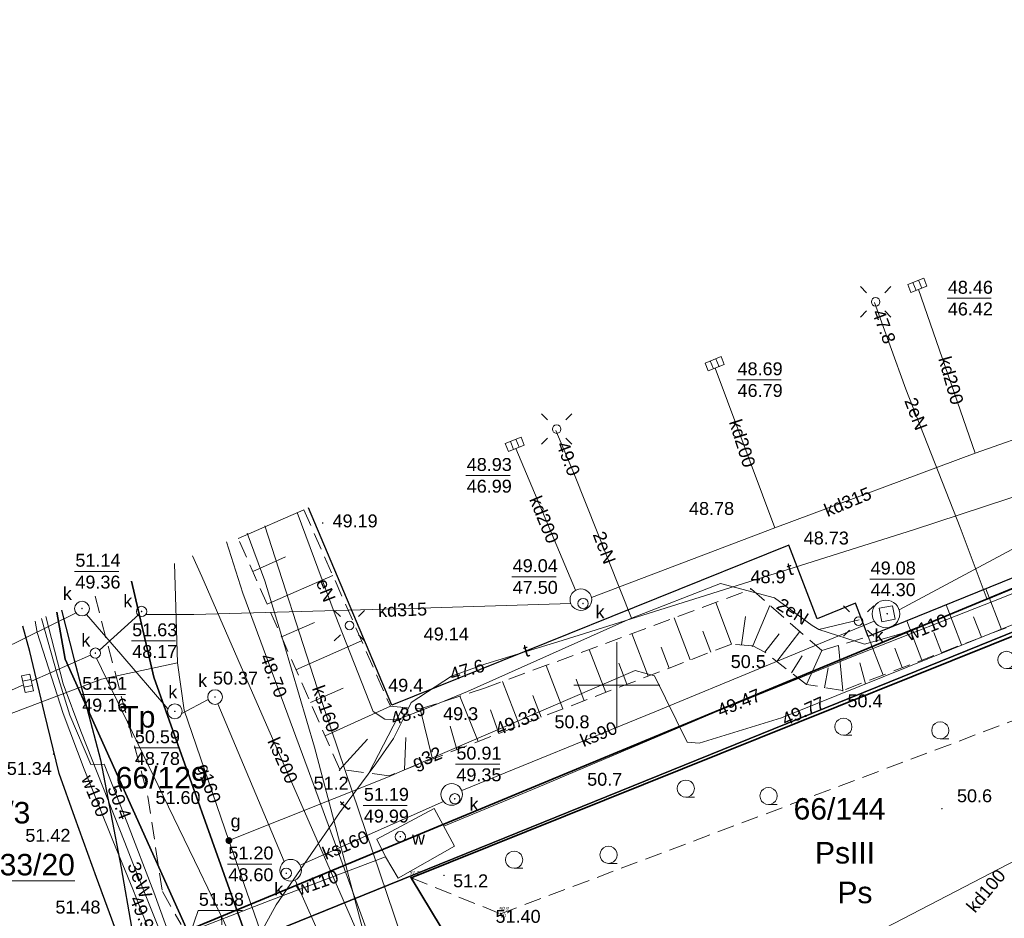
# Model space of a CAD drawing. Header units: metres. Extents: x 0 to 5465380, y 0 to 5925815.
# Tile 9 of 141: x 5463715 to 5463773, y 5925486 to 5925539. Entities that reach past the tile are written whole.
import ezdxf
from ezdxf.enums import TextEntityAlignment as Align

# ---------------------------------------------------------------- set-up
doc = ezdxf.new("R2010")
doc.units = ezdxf.units.M
for name, pattern in [('KTCR02-500', [1.5, 1, -0.5]), ('PRZER1-1', [2, 1, -1]), ('PRZER2-1', [3, 2, -1]), ('PRZER3-1', [4, 3, -1]), ('PRZER4-1', [5, 4, -1])]:
    doc.linetypes.add(name, pattern=pattern)
for name, color, linetype in [('$DR - wymiary', 7, 'Continuous'), ('Punkty', 7, 'Continuous'), ('Rzedne', 7, 'Continuous'), ('Teksty', 7, 'Continuous')]:
    doc.layers.add(name, color=color, linetype=linetype)
doc.layers.add('$DR - zał. mapa', color=250, linetype='Continuous', lineweight=0)
for name, color, linetype, lineweight, true_color in [('CC_Chodnik', 7, 'PRZER2-1', 18, 0x0a0909), ('CC_Energetyka', 1, 'Continuous', 18, 0xff0000), ('CC_Gaz', 7, 'Continuous', 18, 0xbfbf00), ('CC_Kanalizacja', 7, 'Continuous', 18, 0x803300), ('CC_Krawężnik', 7, 'Continuous', 25, 0x0a0909), ('CC_Ogrodzenie', 7, 'FENCELINE12', 35, 0x0a0909), ('CC_Punkt wysokościowy', 7, 'Continuous', 18, 0x0a0909), ('CC_Skarpa', 7, 'PRZER2-1', 18, 0x0a0909), ('CC_Telefon', 7, 'Continuous', 18, 0xff9100), ('CC_Woda', 5, 'Continuous', 18, 0x0000ff), ('EGBD03', 7, 'Continuous', 18, 0x008000), ('EGBD03_O', 7, 'Continuous', 18, 0x008000), ('EGBK02', 7, 'PRZER3-1', 18, 0x008000), ('EGBK02_O', 7, 'PRZER3-1', 18, 0x008000), ('EGBP04', 7, 'Continuous', 18, 0x008000), ('EGBU01', 7, 'PRZER1-1', 18, 0x008000), ('EGBU01_O', 7, 'PRZER1-1', 18, 0x008000), ('GESDRP', 7, 'Continuous', 0, 0x0a0909), ('GSSLZD', 7, 'Continuous', 18, 0x0a0909), ('ZUD_321_2021_t', 7, 'PRZER4-1', 18, 0xff9100)]:
    doc.layers.add(name, color=color, linetype=linetype, lineweight=lineweight, true_color=true_color)
doc.styles.add('Arial', font='arial.ttf')
doc.styles.add('ARIAL 2', font='ARIALN.TTF')
doc.styles.add('GEO-INFO', font='arial.ttf')
doc.styles.get("Standard").update_dxf_attribs({"font": 'arial.ttf'})
doc.linetypes.add('FENCELINE12', pattern='A,15,-0.1,[133,ltypeshp.shx,S=0.35,R=0,X=-0.35,Y=0],-0.1,1', length=16.2)
doc.dimstyles.new('LINIOWY', dxfattribs={"dimtxt": 0.7, "dimasz": 0.3, "dimexe": 0.3, "dimexo": 0, "dimgap": 0.2, "dimtad": 1, "dimzin": 9, "dimdsep": 46, "dimtxsty": 'ARIAL 2', "dimblk": 'OBLIQUE', "dimcen": 0, "dimdle": 0.2, "dimclrd": 7, "dimclre": 7, "dimclrt": 1, "dimadec": 0, "dimazin": 0, "dimtfac": 1, "dimtofl": 0, "dimtmove": 1, "dimatfit": 3, "dimldrblk": 'OBLIQUE', "dimfxl": 0.3, "dimfxlon": 1, "dimtolj": 1, "dimtzin": 1, "dimarcsym": 0})

# ---------------------------------------------------------------- blocks, each defined once
blk = doc.blocks.new('EPPGN')
blk.add_hatch(color=0).paths.add_polyline_path([(0, -0.09), (0.027812, -0.085595), (0.052901, -0.072812), (0.072812, -0.052901), (0.085595, -0.027812), (0.09, 0), (0.085595, 0.027812), (0.072812, 0.052901), (0.052901, 0.072812), (0.027812, 0.085595), (0, 0.09), (-0.027812, 0.085595), (-0.052901, 0.072812), (-0.072812, 0.052901), (-0.085595, 0.027812), (-0.09, 0), (-0.085595, -0.027812), (-0.072812, -0.052901), (-0.052901, -0.072812), (-0.027812, -0.085595)])
blk = doc.blocks.new('Latarnia')
at = {"layer": 'CC_Energetyka', "color": 18, "true_color": 0x0a0909}
for p, q in [((-0.53, 0.53), (-0.884, 0.884)), ((0.53, 0.53), (0.884, 0.884)), ((-0.884, -0.884), (-0.53, -0.53)), ((0.884, -0.884), (0.53, -0.53))]:
    blk.add_line(p, q, dxfattribs=at)
blk.add_circle((0, 0), 0.25, dxfattribs=at)
blk = doc.blocks.new('Przykanalik')
at = {"layer": 'CC_Kanalizacja', "color": 18, "true_color": 0x0a0909}
for p, q in [((-0.505, 0.251), (0.495, 0.251)), ((-0.505, -0.249), (-0.505, 0.251)), ((-0.18, 0.251), (-0.18, -0.249)), ((0.17, 0.251), (0.17, -0.249)), ((0.495, 0.251), (0.495, -0.249)), ((0.495, -0.249), (-0.505, -0.249))]:
    blk.add_line(p, q, dxfattribs=at)
blk = doc.blocks.new('GSSLZD1')
at = {"color": 0}
blk.add_lwpolyline([(0.5, 0), (0.475528, -0.154508), (0.404508, -0.293893), (0.293893, -0.404508), (0.154508, -0.475528), (0, -0.5), (-0.154508, -0.475528), (-0.293893, -0.404508), (-0.404508, -0.293893), (-0.475528, -0.154508), (-0.5, 0), (-0.475528, 0.154508), (-0.404508, 0.293893), (-0.293893, 0.404508), (-0.154508, 0.475528), (0, 0.5), (0.154508, 0.475528), (0.293893, 0.404508), (0.404508, 0.293893), (0.475528, 0.154508)], close=True, dxfattribs=at)
blk.add_lwpolyline([(-0.5, 0), (-0.5, -0.5)], dxfattribs=at)
blk = doc.blocks.new('GK.6640.1913.2022 szara')
at = {"layer": 'CC_Gaz'}
h = blk.add_hatch(color=252, dxfattribs=at)
edge = h.paths.add_edge_path()
edge.add_arc((5463727.429, 5925490.969), 0.2, 0, 360)
at = {"layer": 'CC_Kanalizacja'}
for points in [[(5463718.84, 5925504.464), (5463718.842, 5925504.452), (5463718.846, 5925504.441), (5463718.853, 5925504.432), (5463718.863, 5925504.425), (5463718.874, 5925504.42), (5463718.885, 5925504.419), (5463718.897, 5925504.42), (5463718.908, 5925504.425), (5463718.917, 5925504.432), (5463718.924, 5925504.441), (5463718.929, 5925504.452), (5463718.93, 5925504.464), (5463718.929, 5925504.475), (5463718.924, 5925504.486), (5463718.917, 5925504.496), (5463718.908, 5925504.503), (5463718.897, 5925504.507), (5463718.885, 5925504.509), (5463718.874, 5925504.507), (5463718.863, 5925504.503), (5463718.853, 5925504.496), (5463718.846, 5925504.486), (5463718.842, 5925504.475)], [(5463722.306, 5925504.297), (5463722.308, 5925504.286), (5463722.312, 5925504.275), (5463722.319, 5925504.266), (5463722.329, 5925504.258), (5463722.339, 5925504.254), (5463722.351, 5925504.252), (5463722.363, 5925504.254), (5463722.374, 5925504.258), (5463722.383, 5925504.266), (5463722.39, 5925504.275), (5463722.395, 5925504.286), (5463722.396, 5925504.297), (5463722.395, 5925504.309), (5463722.39, 5925504.32), (5463722.383, 5925504.329), (5463722.374, 5925504.336), (5463722.363, 5925504.341), (5463722.351, 5925504.342), (5463722.339, 5925504.341), (5463722.329, 5925504.336), (5463722.319, 5925504.329), (5463722.312, 5925504.32), (5463722.308, 5925504.309)], [(5463747.983, 5925504.757), (5463747.984, 5925504.745), (5463747.989, 5925504.734), (5463747.996, 5925504.725), (5463748.005, 5925504.718), (5463748.016, 5925504.713), (5463748.028, 5925504.712), (5463748.04, 5925504.713), (5463748.05, 5925504.718), (5463748.06, 5925504.725), (5463748.067, 5925504.734), (5463748.071, 5925504.745), (5463748.073, 5925504.757), (5463748.071, 5925504.768), (5463748.067, 5925504.779), (5463748.06, 5925504.788), (5463748.05, 5925504.796), (5463748.04, 5925504.8), (5463748.028, 5925504.802), (5463748.016, 5925504.8), (5463748.005, 5925504.796), (5463747.996, 5925504.788), (5463747.989, 5925504.779), (5463747.984, 5925504.768)], [(5463765.676, 5925504.154), (5463765.68, 5925504.143), (5463765.686, 5925504.133), (5463765.695, 5925504.125), (5463765.706, 5925504.12), (5463765.717, 5925504.118), (5463765.729, 5925504.118), (5463765.74, 5925504.122), (5463765.75, 5925504.129), (5463765.757, 5925504.137), (5463765.763, 5925504.148), (5463765.765, 5925504.159), (5463765.764, 5925504.171), (5463765.761, 5925504.182), (5463765.754, 5925504.192), (5463765.745, 5925504.2), (5463765.735, 5925504.205), (5463765.723, 5925504.207), (5463765.712, 5925504.207), (5463765.701, 5925504.203), (5463765.691, 5925504.197), (5463765.683, 5925504.188), (5463765.678, 5925504.177), (5463765.675, 5925504.166)], [(5463719.616, 5925501.874), (5463719.618, 5925501.863), (5463719.622, 5925501.852), (5463719.629, 5925501.842), (5463719.639, 5925501.835), (5463719.65, 5925501.831), (5463719.661, 5925501.829), (5463719.673, 5925501.831), (5463719.684, 5925501.835), (5463719.693, 5925501.842), (5463719.7, 5925501.852), (5463719.705, 5925501.863), (5463719.706, 5925501.874), (5463719.705, 5925501.886), (5463719.7, 5925501.897), (5463719.693, 5925501.906), (5463719.684, 5925501.913), (5463719.673, 5925501.918), (5463719.661, 5925501.919), (5463719.65, 5925501.918), (5463719.639, 5925501.913), (5463719.629, 5925501.906), (5463719.622, 5925501.897), (5463719.618, 5925501.886)], [(5463726.578, 5925499.318), (5463726.579, 5925499.306), (5463726.584, 5925499.295), (5463726.591, 5925499.286), (5463726.6, 5925499.279), (5463726.611, 5925499.274), (5463726.623, 5925499.273), (5463726.634, 5925499.274), (5463726.645, 5925499.279), (5463726.654, 5925499.286), (5463726.662, 5925499.295), (5463726.666, 5925499.306), (5463726.668, 5925499.318), (5463726.666, 5925499.329), (5463726.662, 5925499.34), (5463726.654, 5925499.349), (5463726.645, 5925499.357), (5463726.634, 5925499.361), (5463726.623, 5925499.363), (5463726.611, 5925499.361), (5463726.6, 5925499.357), (5463726.591, 5925499.349), (5463726.584, 5925499.34), (5463726.579, 5925499.329)], [(5463724.239, 5925498.487), (5463724.241, 5925498.475), (5463724.245, 5925498.464), (5463724.252, 5925498.455), (5463724.262, 5925498.448), (5463724.272, 5925498.443), (5463724.284, 5925498.442), (5463724.296, 5925498.443), (5463724.307, 5925498.448), (5463724.316, 5925498.455), (5463724.323, 5925498.464), (5463724.327, 5925498.475), (5463724.329, 5925498.487), (5463724.327, 5925498.498), (5463724.323, 5925498.509), (5463724.316, 5925498.518), (5463724.307, 5925498.526), (5463724.296, 5925498.53), (5463724.284, 5925498.532), (5463724.272, 5925498.53), (5463724.262, 5925498.526), (5463724.252, 5925498.518), (5463724.245, 5925498.509), (5463724.241, 5925498.498)], [(5463740.523, 5925493.397), (5463740.525, 5925493.385), (5463740.53, 5925493.374), (5463740.537, 5925493.365), (5463740.546, 5925493.358), (5463740.557, 5925493.353), (5463740.568, 5925493.352), (5463740.58, 5925493.353), (5463740.591, 5925493.358), (5463740.6, 5925493.365), (5463740.607, 5925493.374), (5463740.612, 5925493.385), (5463740.613, 5925493.397), (5463740.612, 5925493.408), (5463740.607, 5925493.419), (5463740.6, 5925493.429), (5463740.591, 5925493.436), (5463740.58, 5925493.44), (5463740.568, 5925493.442), (5463740.557, 5925493.44), (5463740.546, 5925493.436), (5463740.537, 5925493.429), (5463740.53, 5925493.419), (5463740.525, 5925493.408)], [(5463730.721, 5925489.064), (5463730.722, 5925489.052), (5463730.727, 5925489.041), (5463730.734, 5925489.032), (5463730.743, 5925489.025), (5463730.754, 5925489.02), (5463730.766, 5925489.019), (5463730.777, 5925489.02), (5463730.788, 5925489.025), (5463730.798, 5925489.032), (5463730.805, 5925489.041), (5463730.809, 5925489.052), (5463730.811, 5925489.064), (5463730.809, 5925489.075), (5463730.805, 5925489.086), (5463730.798, 5925489.096), (5463730.788, 5925489.103), (5463730.777, 5925489.107), (5463730.766, 5925489.109), (5463730.754, 5925489.107), (5463730.743, 5925489.103), (5463730.734, 5925489.096), (5463730.727, 5925489.086), (5463730.722, 5925489.075)]]:
    blk.add_hatch(color=252, dxfattribs=at).paths.add_polyline_path(points)
at = {"layer": 'CC_Punkt wysokościowy'}
for points in [[(5463732.931, 5925509.441, 1), (5463732.841, 5925509.441, 1)], [(5463757.828, 5925505.616, 1), (5463757.738, 5925505.616, 1)], [(5463757.928, 5925502.276, 1), (5463757.838, 5925502.276, 1)], [(5463763.179, 5925499.692, 1), (5463763.089, 5925499.692, 1)], [(5463717.274, 5925496.002, 1), (5463717.184, 5925496.002, 1)], [(5463733.912, 5925495.062, 1), (5463733.822, 5925495.062, 1)], [(5463722.604, 5925494.071, 1), (5463722.514, 5925494.071, 1)], [(5463768.947, 5925492.823, 1), (5463768.857, 5925492.823, 1)], [(5463739.985, 5925488.94, 1), (5463739.895, 5925488.94, 1)], [(5463720.103, 5925487.873, 1), (5463720.013, 5925487.873, 1)]]:
    blk.add_hatch(color=252, dxfattribs=at).paths.add_polyline_path(points)
at = {"layer": 'CC_Woda'}
blk.add_hatch(color=252, dxfattribs=at).paths.add_polyline_path([(5463737.356, 5925491.191), (5463737.357, 5925491.179), (5463737.362, 5925491.168), (5463737.369, 5925491.159), (5463737.378, 5925491.152), (5463737.389, 5925491.147), (5463737.401, 5925491.146), (5463737.412, 5925491.147), (5463737.423, 5925491.152), (5463737.433, 5925491.159), (5463737.44, 5925491.168), (5463737.444, 5925491.179), (5463737.446, 5925491.191), (5463737.444, 5925491.203), (5463737.44, 5925491.213), (5463737.433, 5925491.223), (5463737.423, 5925491.23), (5463737.412, 5925491.234), (5463737.401, 5925491.236), (5463737.389, 5925491.234), (5463737.378, 5925491.23), (5463737.369, 5925491.223), (5463737.362, 5925491.213), (5463737.357, 5925491.203)])
at = {"color": 252, "lineweight": 35, "ltscale": 0.5}
blk.add_lwpolyline([(5463970.62, 5925449.332), (5463986.447, 5925481.891), (5463977.039, 5925579.473), (5463993.73, 5925594.437), (5463935.36, 5925657.844), (5463891.514, 5925640.248), (5463906.739, 5925598.778), (5463828.146, 5925565.769), (5463841.424, 5925534), (5463710.761, 5925479.846), (5463724.491, 5925454.847), (5463844.923, 5925511.51), (5463892.245, 5925407.652)], close=True, dxfattribs=at)
at = {"color": 252, "linetype": 'Continuous', "lineweight": 13, "flags": 128}
for points in [[(5463750, 5925497.5), (5463750, 5925502.5)], [(5463747.5, 5925500), (5463752.5, 5925500)]]:
    blk.add_lwpolyline(points, dxfattribs=at)
at = {"layer": 'CC_Chodnik', "color": 252, "ltscale": 0.5}
blk.add_lwpolyline([(5463719.641, 5925505.176), (5463722.716, 5925493.528), (5463723.56, 5925487.999), (5463724.651, 5925486.083)], dxfattribs=at)
at = {"layer": 'CC_Energetyka', "color": 252}
for points in [[(5463815.02, 5925523.155), (5463805.36, 5925520.744), (5463801.305, 5925518.968), (5463794.881, 5925516.367), (5463790.877, 5925513.991), (5463788.961, 5925512.557), (5463782.197, 5925509.399), (5463771.528, 5925504.991), (5463766.511, 5925503.004), (5463764.401, 5925502.385), (5463761.743, 5925503.246), (5463761.365, 5925503.48), (5463759.157, 5925505.085), (5463756.033, 5925505.914), (5463750.847, 5925503.908), (5463741.317, 5925499.647), (5463739.004, 5925498.682), (5463737.203, 5925497.99), (5463736.494, 5925498.03), (5463735.825, 5925498.478), (5463733.61, 5925504.094), (5463731.4, 5925510.049)], [(5463771.528, 5925504.991), (5463769.964, 5925509.171), (5463766.809, 5925517.223), (5463764.988, 5925522.278)], [(5463750.847, 5925503.908), (5463747.524, 5925512.247), (5463746.453, 5925514.82)], [(5463716.534, 5925503.888), (5463717.447, 5925500.651), (5463718.176, 5925498.269), (5463719.389, 5925495.391), (5463720.177, 5925495.413), (5463721.538, 5925491.959), (5463723.056, 5925487.962), (5463725.209, 5925482.02), (5463726.562, 5925478.495)], [(5463721.368, 5925490.857), (5463718.822, 5925497.334), (5463717.791, 5925500.089), (5463716.789, 5925503.994)], [(5463761.743, 5925503.246), (5463764.085, 5925503.803)], [(5463763.561, 5925484.823), (5463775.33, 5925490.929), (5463787.396, 5925497.309), (5463788.139, 5925496.396)], [(5463721.368, 5925490.857), (5463721.85, 5925489.645), (5463723.828, 5925484.684), (5463725.585, 5925479.988), (5463727.071, 5925476.977), (5463728.674, 5925473.847), (5463730.164, 5925471.162), (5463731.172, 5925468.567)]]:
    blk.add_lwpolyline(points, dxfattribs=at)
at = {"layer": 'CC_Gaz', "color": 252}
for points in [[(5463740.495, 5925463.065), (5463734.809, 5925472.622), (5463732.033, 5925477.246), (5463730.712, 5925481.518), (5463727.433, 5925490.979), (5463736.623, 5925494.646), (5463751.053, 5925500.869), (5463752.194, 5925500.543), (5463754.083, 5925496.687), (5463754.776, 5925496.638), (5463759.565, 5925498.111), (5463762.798, 5925499.414), (5463777.557, 5925505.357), (5463783.32, 5925507.604), (5463788.692, 5925510.077), (5463791.582, 5925511.48), (5463796.433, 5925513.201), (5463801.328, 5925514.888), (5463803.82, 5925516.03), (5463810.018, 5925518.757), (5463815.718, 5925521.438)], [(5463724.447, 5925501.303), (5463724.27, 5925507.094)], [(5463727.433, 5925490.979), (5463724.818, 5925498.552), (5463724.447, 5925501.303), (5463720.022, 5925500.36), (5463709.793, 5925496.478), (5463704.729, 5925494.874), (5463698.538, 5925492.233), (5463696.332, 5925491.385), (5463697.4, 5925489.029)]]:
    blk.add_lwpolyline(points, dxfattribs=at)
at = {"layer": 'CC_Kanalizacja', "color": 252}
for points in [[(5463759.19, 5925509.169), (5463770.846, 5925513.506), (5463767.548, 5925523.023)], [(5463766.415, 5925504.381), (5463772.967, 5925507.903), (5463783.293, 5925513.242), (5463795.325, 5925519.476)], [(5463748.518, 5925505.116), (5463759.19, 5925509.169), (5463755.705, 5925518.443)], [(5463770.846, 5925513.506), (5463778.785, 5925516.296)], [(5463744.124, 5925513.775), (5463747.596, 5925505.531)], [(5463729.523, 5925509.271), (5463732.558, 5925499.848), (5463737.014, 5925486.679), (5463740.871, 5925475.02), (5463742.029, 5925471.706), (5463747.721, 5925460.686), (5463750.722, 5925454.942), (5463754.043, 5925448.374), (5463754.833, 5925447.019)], [(5463754.131, 5925446.689), (5463751.271, 5925452.064), (5463746.322, 5925461.017), (5463742.433, 5925468.211), (5463738.24, 5925478.179), (5463735.553, 5925485.479), (5463732.038, 5925495.084), (5463728.231, 5925505.36), (5463727.294, 5925508.348)], [(5463743.547, 5925463.827), (5463741.254, 5925470.319), (5463739.063, 5925476), (5463734.702, 5925486.103), (5463728.798, 5925499.564), (5463725.846, 5925506.332), (5463725.315, 5925507.527)], [(5463722.593, 5925504.12), (5463725.399, 5925504.116), (5463738.563, 5925504.487), (5463747.317, 5925504.756)], [(5463694.722, 5925492.536), (5463706.768, 5925498.419), (5463718.536, 5925504.217)], [(5463719.138, 5925504.119), (5463721.134, 5925501.807), (5463723.883, 5925498.635)], [(5463719.908, 5925502.044), (5463722.184, 5925504.12)], [(5463740.971, 5925493.885), (5463752.204, 5925498.46), (5463764.97, 5925503.728)], [(5463719.384, 5925501.76), (5463715.94, 5925500.235)], [(5463719.724, 5925501.581), (5463725.718, 5925489.198), (5463728.15, 5925484.161), (5463728.664, 5925484.206)], [(5463715.473, 5925500.029), (5463707.324, 5925496.42)], [(5463724.694, 5925498.364), (5463726.217, 5925499.181)], [(5463726.79, 5925498.924), (5463730.641, 5925489.742)], [(5463731.577, 5925489.534), (5463739.905, 5925493.247)], [(5463731.281, 5925488.668), (5463733.043, 5925484.699), (5463735.464, 5925479.412)]]:
    blk.add_lwpolyline(points, dxfattribs=at)
at = {"layer": 'CC_Kanalizacja', "color": 252, "linetype": 'Continuous', "lineweight": 5, "flags": 128}
for points in [[(5463769.201, 5925522.512), (5463771.775, 5925522.512)], [(5463756.97, 5925517.77), (5463759.545, 5925517.77)], [(5463741.217, 5925512.203), (5463743.791, 5925512.203)], [(5463718.454, 5925506.626), (5463721.028, 5925506.626)], [(5463743.891, 5925506.317), (5463746.466, 5925506.317)], [(5463764.714, 5925506.183), (5463767.289, 5925506.183)], [(5463721.757, 5925502.586), (5463724.332, 5925502.586)], [(5463718.849, 5925499.469), (5463721.423, 5925499.469)], [(5463721.914, 5925496.365), (5463724.489, 5925496.365)], [(5463740.615, 5925495.412), (5463743.19, 5925495.412)], [(5463727.353, 5925489.601), (5463729.927, 5925489.601)]]:
    blk.add_lwpolyline(points, dxfattribs=at)
at = {"layer": 'CC_Kanalizacja', "color": 252}
blk.add_lwpolyline([(5463765.252, 5925504.48), (5463766.037, 5925504.631), (5463766.189, 5925503.846), (5463765.403, 5925503.694)], close=True, dxfattribs=at)
for centre, radius in [((5463747.903, 5925504.982), 0.629), ((5463718.885, 5925504.464), 0.428), ((5463748.028, 5925504.757), 0.3), ((5463765.648, 5925504.151), 0.8), ((5463722.351, 5925504.297), 0.3), ((5463719.661, 5925501.874), 0.3), ((5463726.623, 5925499.318), 0.428), ((5463724.284, 5925498.487), 0.428), ((5463740.388, 5925493.65), 0.629), ((5463740.568, 5925493.397), 0.3), ((5463731.021, 5925489.241), 0.629), ((5463730.766, 5925489.064), 0.3)]:
    blk.add_circle(centre, radius, dxfattribs=at)
at = {"layer": 'CC_Krawężnik', "color": 252}
for p, q in [((5463788.448, 5925512.509), (5463764.619, 5925502.837)), ((5463736.9, 5925498.844), (5463732.053, 5925510.32)), ((5463759.989, 5925508.151), (5463736.9, 5925498.844)), ((5463761.656, 5925503.876), (5463759.989, 5925508.151)), ((5463763.87, 5925504.785), (5463761.656, 5925503.876)), ((5463764.619, 5925502.837), (5463763.87, 5925504.785))]:
    blk.add_line(p, q, dxfattribs=at)
for points in [[(5463717.683, 5925504.364), (5463718.421, 5925501.48), (5463719.964, 5925495.674), (5463721.156, 5925489.386), (5463722.357, 5925482.475)], [(5463752.142, 5925466.678), (5463743.68, 5925461.595), (5463742.604, 5925460.9), (5463741.794, 5925460.558), (5463740.842, 5925460.268), (5463739.685, 5925460.095), (5463738.774, 5925460.049), (5463737.648, 5925460.115), (5463736.635, 5925460.334), (5463735.239, 5925460.99), (5463733.967, 5925462.161), (5463732.622, 5925463.66), (5463730.74, 5925466.408), (5463728.069, 5925471.303), (5463725.548, 5925475.947), (5463723.5, 5925479.8), (5463722.527, 5925482.113), (5463720.962, 5925485.446), (5463719.732, 5925488.825), (5463718.459, 5925492.309), (5463717.562, 5925494.874), (5463716.707, 5925498.379), (5463715.852, 5925501.967), (5463715.437, 5925503.433)]]:
    blk.add_lwpolyline(points, dxfattribs=at)
at = {"layer": 'CC_Ogrodzenie', "color": 252, "ltscale": 0.5}
blk.add_lwpolyline([(5463747.897, 5925473.698), (5463746.135, 5925475.384), (5463738.03, 5925488.803), (5463845.942, 5925532.151)], dxfattribs=at)
at = {"layer": 'CC_Skarpa', "color": 252, "linetype": 'Continuous'}
for p, q in [((5463727.975, 5925508.532), (5463731.789, 5925510.211)), ((5463728.814, 5925506.626), (5463730.721, 5925507.465)), ((5463729.654, 5925504.718), (5463733.468, 5925506.397)), ((5463772.376, 5925503.25), (5463771.466, 5925505.616)), ((5463756.673, 5925502.401), (5463755.745, 5925504.815)), ((5463770.036, 5925502.351), (5463769.143, 5925504.673)), ((5463754.259, 5925501.473), (5463753.32, 5925503.916)), ((5463767.737, 5925501.467), (5463766.861, 5925503.747)), ((5463771.197, 5925502.797), (5463770.744, 5925503.975)), ((5463730.493, 5925502.811), (5463732.4, 5925503.65)), ((5463751.819, 5925500.535), (5463750.869, 5925503.007)), ((5463755.466, 5925501.937), (5463755.002, 5925503.143)), ((5463765.48, 5925500.599), (5463764.619, 5925502.837)), ((5463768.877, 5925501.905), (5463768.432, 5925503.064)), ((5463731.332, 5925500.904), (5463735.148, 5925502.582)), ((5463749.351, 5925499.586), (5463748.39, 5925502.088)), ((5463753.038, 5925501.004), (5463752.569, 5925502.223)), ((5463766.599, 5925501.029), (5463766.161, 5925502.168)), ((5463746.856, 5925498.627), (5463745.883, 5925501.158)), ((5463750.583, 5925500.06), (5463750.109, 5925501.292)), ((5463748.1, 5925499.106), (5463747.622, 5925500.35)), ((5463732.172, 5925498.996), (5463734.079, 5925499.835)), ((5463744.332, 5925497.657), (5463743.348, 5925500.218)), ((5463745.59, 5925498.141), (5463745.106, 5925499.398))]:
    blk.add_line(p, q, dxfattribs=at)
at = {"layer": 'CC_Skarpa', "color": 252, "ltscale": 0.5}
for p, q in [((5463731.789, 5925510.211), (5463736.821, 5925498.781)), ((5463790.833, 5925510.344), (5463763.145, 5925499.702)), ((5463733.885, 5925495.102), (5463727.939, 5925508.615)), ((5463742.299, 5925499.83), (5463757.824, 5925505.586)), ((5463757.824, 5925505.586), (5463761.913, 5925502.021)), ((5463761.913, 5925502.021), (5463764.619, 5925502.837)), ((5463756.673, 5925502.401), (5463736.746, 5925494.741)), ((5463757.895, 5925502.303), (5463756.673, 5925502.401)), ((5463758.604, 5925501.928), (5463757.895, 5925502.303)), ((5463761.033, 5925500.044), (5463758.604, 5925501.928)), ((5463738.549, 5925498.626), (5463742.299, 5925499.83)), ((5463763.145, 5925499.702), (5463761.033, 5925500.044)), ((5463736.821, 5925498.781), (5463738.549, 5925498.626)), ((5463736.746, 5925494.741), (5463733.885, 5925495.102))]:
    blk.add_line(p, q, dxfattribs=at)
at = {"layer": 'CC_Skarpa', "color": 252, "linetype": 'Continuous'}
for points in [[(5463757.895, 5925502.303), (5463758.895, 5925504.652)], [(5463757.248, 5925502.355), (5463757.482, 5925504.006)], [(5463758.604, 5925501.928), (5463759.444, 5925502.986)], [(5463759.3, 5925501.388), (5463760.64, 5925503.131)], [(5463761.913, 5925502.021), (5463761.033, 5925500.044)], [(5463763.145, 5925499.702), (5463762.882, 5925502.313)], [(5463760.158, 5925500.723), (5463760.774, 5925501.724)], [(5463762.075, 5925499.855), (5463762.284, 5925501.007)], [(5463764.461, 5925500.084), (5463764.122, 5925501.302)], [(5463741.92, 5925496.73), (5463740.856, 5925499.367)], [(5463736.821, 5925498.781), (5463733.026, 5925497.055)], [(5463737.543, 5925498.716), (5463735.562, 5925494.89)], [(5463738.549, 5925498.626), (5463739.251, 5925495.779)], [(5463743.121, 5925497.192), (5463742.644, 5925498.575)], [(5463740.696, 5925496.259), (5463740.293, 5925497.618)], [(5463733.885, 5925495.102), (5463735.496, 5925496.873)], [(5463737.65, 5925495.089), (5463737.728, 5925496.957)]]:
    blk.add_lwpolyline(points, dxfattribs=at)
at = {"layer": 'CC_Telefon', "color": 252}
for points in [[(5463727.304, 5925481.985), (5463730.183, 5925487.236), (5463733.853, 5925492.583), (5463735.968, 5925495.438), (5463737.013, 5925496.912), (5463737.603, 5925498.11), (5463738.033, 5925498.996), (5463740.383, 5925500.523), (5463742.37, 5925501.251), (5463746.819, 5925502.604), (5463754.836, 5925505.131), (5463767.243, 5925509.036), (5463775.45, 5925511.741), (5463778.918, 5925511.95), (5463792.445, 5925517.045), (5463809.863, 5925524.161), (5463813.861, 5925526.061)], [(5463746.689, 5925443.188), (5463744.744, 5925450.206), (5463742.341, 5925458.592), (5463740.586, 5925465.348), (5463738.887, 5925471.796), (5463736.491, 5925480.953), (5463732.417, 5925496.399), (5463730.615, 5925502.456), (5463729.511, 5925506.082), (5463728.494, 5925508.845)]]:
    blk.add_lwpolyline(points, dxfattribs=at)
at = {"layer": 'CC_Woda', "color": 252}
for points in [[(5463739.927, 5925491.8), (5463745.418, 5925494.079), (5463755.682, 5925498.416), (5463763.672, 5925501.657), (5463772.451, 5925505.114), (5463781.522, 5925508.759), (5463785.909, 5925510.477), (5463781.331, 5925521.108), (5463777.862, 5925529.306)], [(5463716.151, 5925503.729), (5463716.285, 5925503.07), (5463717.798, 5925498.368), (5463719.02, 5925495.124), (5463720.676, 5925490.979), (5463721.843, 5925488.131), (5463723.123, 5925484.892)], [(5463723.123, 5925484.892), (5463729.87, 5925487.494), (5463736.539, 5925490.027), (5463737.28, 5925488.777), (5463740.553, 5925490.651), (5463739.362, 5925492.834), (5463736.042, 5925491.059), (5463736.539, 5925490.027)]]:
    blk.add_lwpolyline(points, dxfattribs=at)
at = {"layer": 'CC_Woda', "color": 252, "linetype": 'Continuous', "lineweight": 5, "flags": 128}
for points in [[(5463735.233, 5925493.013), (5463737.808, 5925493.013)], [(5463724.787, 5925484.418), (5463725.638, 5925486.905)], [(5463725.638, 5925486.905), (5463728.213, 5925486.905)]]:
    blk.add_lwpolyline(points, dxfattribs=at)
at = {"layer": 'CC_Woda', "color": 252}
blk.add_circle((5463737.401, 5925491.191), 0.3, dxfattribs=at)
at = {"layer": 'EGBD03', "color": 52, "linetype": 'Continuous', "lineweight": 30}
for points in [[(5463721.772, 5925506.059), (5463723.069, 5925500.468), (5463728.557, 5925485.069), (5463845.745, 5925532.569)], [(5463869.098, 5925410.218), (5463890.8, 5925421.463), (5463845.745, 5925532.569), (5463728.557, 5925485.069)], [(5463717.415, 5925504.253), (5463717.899, 5925501.524), (5463725.815, 5925483.957), (5463728.557, 5925485.069), (5463723.069, 5925500.468), (5463721.772, 5925506.059)], [(5463746.932, 5925443.302), (5463736.39, 5925460.525), (5463725.815, 5925483.957), (5463717.899, 5925501.524), (5463717.415, 5925504.253)]]:
    blk.add_lwpolyline(points, dxfattribs=at)
at = {"layer": 'EGBD03_O', "color": 252, "linetype": 'Continuous', "lineweight": 9, "flags": 128}
blk.add_lwpolyline([(5463718.465, 5925488.634), (5463714.098, 5925488.634), (5463713.232, 5925485.34)], dxfattribs=at)
at = {"layer": 'EGBK02', "color": 252, "linetype": 'PRZER3-1', "lineweight": 18, "ltscale": 0.5}
blk.add_lwpolyline([(5463824.164, 5925585.789), (5463828.477, 5925575.152), (5463845.745, 5925532.569), (5463728.557, 5925485.069), (5463731.851, 5925471.889), (5463734.261, 5925465.615), (5463734.881, 5925464.481), (5463735.265, 5925463.9), (5463738.878, 5925462.185), (5463742.568, 5925463.249), (5463741.552, 5925460.219), (5463743.304, 5925461.176), (5463747.048, 5925455.258), (5463743.602, 5925451.426), (5463744.031, 5925448.729), (5463747.117, 5925443.389)], dxfattribs=at)
at = {"layer": 'EGBU01', "color": 252, "linetype": 'PRZER1-1', "ltscale": 0.5}
for points in [[(5463824.164, 5925585.789), (5463828.477, 5925575.152), (5463845.745, 5925532.569), (5463728.557, 5925485.069), (5463731.851, 5925471.889), (5463734.261, 5925465.615), (5463734.881, 5925464.481), (5463735.265, 5925463.9), (5463738.878, 5925462.185), (5463742.568, 5925463.249), (5463741.552, 5925460.219), (5463743.304, 5925461.176), (5463747.048, 5925455.258), (5463743.602, 5925451.426), (5463744.031, 5925448.729), (5463747.117, 5925443.389)], [(5463721.772, 5925506.059), (5463723.069, 5925500.468), (5463728.557, 5925485.069), (5463845.745, 5925532.569), (5463828.477, 5925575.152)], [(5463717.415, 5925504.253), (5463717.899, 5925501.524), (5463725.815, 5925483.957), (5463728.557, 5925485.069), (5463723.069, 5925500.468), (5463721.772, 5925506.059)], [(5463746.932, 5925443.302), (5463736.39, 5925460.525), (5463725.815, 5925483.957), (5463717.899, 5925501.524), (5463717.415, 5925504.253)]]:
    blk.add_lwpolyline(points, dxfattribs=at)
at = {"layer": 'GESDRP', "color": 252, "lineweight": 0, "ltscale": 0.5}
blk.add_lwpolyline([(5463746.932, 5925443.302), (5463736.39, 5925460.525), (5463725.815, 5925483.957), (5463717.899, 5925501.524), (5463717.415, 5925504.253)], dxfattribs=at)
at = {"layer": 'GSSLZD', "color": 252, "linetype": 'PRZER2-1', "ltscale": 0.5}
blk.add_lwpolyline([(5463738.03, 5925488.803), (5463743.23, 5925486.711), (5463775.284, 5925498.786), (5463843.317, 5925526.84), (5463845.942, 5925532.151)], dxfattribs=at)
at = {"layer": 'Punkty', "color": 252, "lineweight": 35}
for p in [(5463738.03, 5925488.803), (5463743.23, 5925486.711)]:
    blk.add_point(p, dxfattribs=at)
at = {"layer": 'ZUD_321_2021_t', "color": 252, "linetype": 'KTCR02-500', "lineweight": 13, "ltscale": 0.5}
blk.add_lwpolyline([(5463726.992, 5925486.573), (5463727.147, 5925482.019)], dxfattribs=at)
at = {"color": 252}
for p, rotation in [((5463767.48, 5925523.264), 21.80140953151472), ((5463755.687, 5925518.704), 21.80140953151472), ((5463744.06, 5925514.018), 21.80140953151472), ((5463715.71, 5925500.111), 282.0034427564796)]:
    blk.add_blockref('Przykanalik', p, dxfattribs=dict(at, rotation=rotation))
for p in [(5463765.048, 5925522.307), (5463746.494, 5925514.908), (5463734.442, 5925503.473), (5463764.053, 5925503.737)]:
    blk.add_blockref('Latarnia', p, dxfattribs=at)
at = {"layer": 'EGBP04', "color": 252, "lineweight": 18, "xscale": 0.5, "yscale": 0.5}
for p in [(5463717.899, 5925501.524), (5463723.069, 5925500.468)]:
    blk.add_blockref('EPPGN', p, dxfattribs=at)
at = {"layer": 'GSSLZD', "color": 252, "linetype": 'Continuous', "lineweight": 18, "rotation": 90}
for p in [(5463772.658, 5925501.481, 10.06), (5463763.172, 5925497.593, 10.06), (5463768.807, 5925497.379, 10.06), (5463754.006, 5925493.991, 10.06), (5463758.82, 5925493.563, 10.06), (5463749.512, 5925490.139, 10.06), (5463744.02, 5925489.854, 10.06)]:
    blk.add_blockref('GSSLZD1', p, dxfattribs=at)
at = {"layer": 'CC_Energetyka', "color": 252, "lineweight": 0, "style": 'Arial'}
for s, rotation, p in [('47.8', 290.7082, (5463765.534, 5925520.876)), ('2eN', 290.7082, (5463767.396, 5925515.794)), ('49.0', 290.7082, (5463747.178, 5925513.185)), ('2eN', 290.7082, (5463749.272, 5925508.012)), ('eN', 291.5378, (5463733.066, 5925505.526)), ('2eN', 327.8916, (5463760.223, 5925504.299)), ('48.9', 18.8498, (5463737.844, 5925498.352)), ('50.4', 291.2558, (5463721.065, 5925493.202)), ('3eW', 291.2558, (5463722.247, 5925488.669))]:
    blk.add_text(s, height=0.75, rotation=rotation, dxfattribs=at).set_placement(p, align=Align.MIDDLE)
at = {"layer": 'CC_Gaz', "color": 252, "lineweight": 0, "style": 'Arial'}
for s, rotation, p in [('49.77', 24.148, (5463760.844, 5925498.503)), ('49.33', 22.1393, (5463744.187, 5925497.91)), ('g32', 22.1393, (5463738.993, 5925495.689)), ('g160', 288.0783, (5463726.172, 5925494.258))]:
    blk.add_text(s, height=0.75, rotation=rotation, dxfattribs=at).set_placement(p, align=Align.MIDDLE)
blk.add_text('g', height=0.75, dxfattribs=at).set_placement((5463728.111, 5925491.731), align=Align.RIGHT)
at = {"layer": 'CC_Kanalizacja', "color": 252, "lineweight": 0, "style": 'Arial'}
for s, p in [('48.46', (5463770.557, 5925523.155)), ('46.42', (5463770.557, 5925521.892)), ('48.69', (5463758.327, 5925518.413)), ('46.79', (5463758.327, 5925517.15)), ('48.93', (5463742.573, 5925512.846)), ('46.99', (5463742.573, 5925511.583)), ('51.14', (5463719.81, 5925507.269)), ('49.04', (5463745.248, 5925506.96)), ('49.08', (5463766.07, 5925506.826)), ('49.36', (5463719.81, 5925506.006)), ('47.50', (5463745.248, 5925505.697)), ('44.30', (5463766.07, 5925505.563)), ('51.63', (5463723.114, 5925503.229)), ('48.17', (5463723.114, 5925501.966)), ('50.37', (5463727.813, 5925500.42)), ('51.51', (5463720.205, 5925500.112)), ('49.16', (5463720.205, 5925498.849)), ('50.59', (5463723.271, 5925497.009)), ('50.91', (5463741.972, 5925496.055)), ('48.78', (5463723.271, 5925495.745)), ('49.35', (5463741.972, 5925494.792)), ('51.20', (5463728.709, 5925490.244)), ('48.60', (5463728.709, 5925488.98)), ('51.40', (5463744.249, 5925486.558))]:
    blk.add_text(s, height=0.75, dxfattribs=at).set_placement(p, align=Align.MIDDLE)
for s, rotation, p in [('kd200', 285.7513, (5463769.449, 5925517.737)), ('kd200', 287.5601, (5463757.311, 5925514.081)), ('kd315', 22.4382, (5463763.418, 5925510.688)), ('kd200', 292.2991, (5463745.784, 5925509.647)), ('kd315', 2.2241, (5463737.528, 5925504.407)), ('48.70', 290.5927, (5463730.033, 5925500.563)), ('ks160', 289.6857, (5463733.085, 5925498.646)), ('ks90', 22.4382, (5463748.929, 5925497.18)), ('ks200', 293.8946, (5463730.578, 5925495.638)), ('ks160', 22.4382, (5463734.209, 5925490.724)), ('kd100', 50.0131, (5463771.451, 5925488.054))]:
    blk.add_text(s, height=0.75, rotation=rotation, dxfattribs=at).set_placement(p, align=Align.MIDDLE)
for p in [(5463718.293, 5925504.972), (5463721.813, 5925504.529), (5463749.279, 5925503.897), (5463765.501, 5925502.522), (5463719.37, 5925502.255), (5463726.158, 5925499.901), (5463724.432, 5925499.235), (5463741.946, 5925492.713), (5463730.592, 5925487.774)]:
    blk.add_text('k', height=0.75, dxfattribs=at).set_placement(p, align=Align.RIGHT)
at = {"layer": 'CC_Punkt wysokościowy', "color": 252, "lineweight": 0, "style": 'Arial'}
for s, p in [('48.78', (5463754.192, 5925509.912)), ('49.19', (5463733.459, 5925509.188)), ('48.73', (5463760.866, 5925508.193)), ('48.9', (5463757.772, 5925505.941)), ('49.14', (5463738.761, 5925502.611)), ('50.5', (5463756.619, 5925501.005)), ('49.4', (5463736.693, 5925499.629)), ('50.4', (5463763.409, 5925498.721)), ('49.3', (5463739.888, 5925497.973)), ('50.8', (5463746.365, 5925497.501)), ('51.34', (5463714.512, 5925494.787)), ('51.2', (5463732.354, 5925493.931)), ('50.7', (5463748.27, 5925494.158)), ('51.60', (5463723.158, 5925493.095)), ('50.6', (5463769.78, 5925493.199)), ('51.42', (5463715.589, 5925490.896)), ('51.2', (5463740.468, 5925488.253)), ('51.48', (5463717.337, 5925486.724))]:
    blk.add_text(s, height=0.75, dxfattribs=at).set_placement(p)
at = {"layer": 'CC_Telefon', "color": 252, "lineweight": 0, "style": 'Arial'}
for s, rotation, p in [('t', 16.4608, (5463760.06, 5925506.772)), ('t', 16.4608, (5463744.718, 5925502.023)), ('47.6', 16.4608, (5463741.278, 5925500.899)), ('t', 47.6034, (5463734.149, 5925493.016))]:
    blk.add_text(s, height=0.75, rotation=rotation, dxfattribs=at).set_placement(p, align=Align.MIDDLE)
at = {"layer": 'CC_Woda', "color": 252, "lineweight": 0, "style": 'Arial'}
for s, rotation, p in [('w110', 22.2341, (5463768.014, 5925503.383)), ('49.47', 22.2341, (5463757.095, 5925498.99)), ('w160', 292.6773, (5463719.648, 5925493.563)), ('w110', 19.3845, (5463732.574, 5925488.523)), ('49.93', 292.6773, (5463722.487, 5925486.502))]:
    blk.add_text(s, height=0.75, rotation=rotation, dxfattribs=at).set_placement(p, align=Align.MIDDLE)
for s, p in [('51.19', (5463736.59, 5925493.656)), ('49.99', (5463736.59, 5925492.393)), ('51.58', (5463726.994, 5925487.548))]:
    blk.add_text(s, height=0.75, dxfattribs=at).set_placement(p, align=Align.MIDDLE)
blk.add_text('w', height=0.75, dxfattribs=at).set_placement((5463738.834, 5925490.738), align=Align.RIGHT)
at = {"layer": 'EGBD03_O', "color": 7, "linetype": 'Continuous', "lineweight": 0, "style": 'GEO-INFO'}
for s, p in [('66/129', (5463723.521, 5925494.627, 10.8)), ('66/144', (5463762.946, 5925492.814, 10.8))]:
    blk.add_text(s, height=1.25, dxfattribs=at).set_placement(p, align=Align.MIDDLE_CENTER)
blk.add_text('71/3', height=1.25, dxfattribs=at).set_placement((5463714.18, 5925492.613, 10.8), align=Align.MIDDLE)
blk.add_text('33/20', height=1.25, dxfattribs=at).set_placement((5463714.098, 5925490.192), align=Align.TOP_LEFT)
at = {"layer": 'EGBK02_O', "color": 7, "linetype": 'Continuous', "lineweight": 0, "style": 'GEO-INFO'}
blk.add_text('PsIII', height=1.25, dxfattribs=at).set_placement((5463763.268, 5925490.248, 10.8), align=Align.MIDDLE)
at = {"layer": 'EGBU01_O', "color": 7, "linetype": 'Continuous', "lineweight": 0, "style": 'GEO-INFO'}
blk.add_text('Tp', height=1.25, dxfattribs=at).set_placement((5463722.138, 5925498.166, 10.8), align=Align.MIDDLE_CENTER)
blk.add_text('Ps', height=1.25, dxfattribs=at).set_placement((5463763.844, 5925487.94, 10.8), align=Align.MIDDLE)
at = {"layer": 'Rzedne', "color": 252, "lineweight": 35, "oblique": 15, "width": 0.8}
for s, p in [('51,2', (5463737.93, 5925489.003, 51.195)), ('50,9', (5463743.13, 5925486.911, 50.854))]:
    blk.add_text(s, height=0.2, dxfattribs=at).set_placement(p)
at = {"layer": 'Teksty', "color": 252, "lineweight": 35}
for s, p in [('4', (5463738.03, 5925488.603, 51.195)), ('10', (5463743.23, 5925486.511, 50.854))]:
    blk.add_text(s, height=0.2, dxfattribs=at).set_placement(p)
blk = doc.blocks.new('*D131')
at = {"layer": '$DR - wymiary', "color": 7, "lineweight": -2, "transparency": 16777216}
blk.add_line((5463959.894, 5925488.241), (5463954.256, 5925488.241), dxfattribs=at)
at = {"layer": 'Defpoints', "color": 0, "transparency": 16777216}
for p in [(5463958.621, 5925488.241), (5463959.894, 5925488.241), (0, 0)]:
    blk.add_point(p, dxfattribs=at)
at = {"layer": '$DR - wymiary', "color": 1, "transparency": 16777216, "insert": (5463956.339, 5925488.798), "char_height": 0.7, "attachment_point": 5, "style": 'ARIAL 2'}
blk.add_mtext('\\A1;5925488.24', dxfattribs=at)
blk = doc.blocks.new('_OBLIQUE')
at = {"color": 0, "linetype": 'ByBlock'}
blk.add_line((-0.5, -0.5), (0.5, 0.5), dxfattribs=at)
blk = doc.blocks.new('*D132')
at = {"layer": '$DR - wymiary', "color": 7, "lineweight": -2, "transparency": 16777216}
blk.add_line((5463959.894, 5925488.241), (5463959.894, 5925483.017), dxfattribs=at)
at = {"layer": 'Defpoints', "color": 0, "transparency": 16777216}
for p in [(5463959.894, 5925488.241), (5463959.894, 5925487.385), (0, 0)]:
    blk.add_point(p, dxfattribs=at)
at = {"layer": '$DR - wymiary', "color": 1, "transparency": 16777216, "insert": (5463959.337, 5925485.101), "char_height": 0.7, "attachment_point": 5, "rotation": 90, "style": 'ARIAL 2'}
blk.add_mtext('\\A1;5463959.89', dxfattribs=at)
blk = doc.blocks.new('*D133')
at = {"layer": '$DR - wymiary', "color": 7, "lineweight": -2, "transparency": 16777216}
for p, q in [((5463958.17, 5925515.873), (5463958.986, 5925515.873)), ((5463958.986, 5925515.873), (5463959.586, 5925514.871)), ((5463959.586, 5925514.871), (5463964.552, 5925514.871))]:
    blk.add_line(p, q, dxfattribs=at)
at = {"layer": 'Defpoints', "color": 0, "transparency": 16777216}
for p in [(5463958.17, 5925515.873), (5463960.186, 5925514.871), (0, 0)]:
    blk.add_point(p, dxfattribs=at)
at = {"layer": '$DR - wymiary', "color": 1, "transparency": 16777216, "insert": (5463962.469, 5925515.428), "char_height": 0.7, "attachment_point": 5, "style": 'ARIAL 2'}
blk.add_mtext('\\A1;5925515.87', dxfattribs=at)
blk = doc.blocks.new('*D134')
at = {"layer": '$DR - wymiary', "color": 7, "lineweight": -2, "transparency": 16777216}
for p, q in [((5463958.17, 5925515.873), (5463958.17, 5925515.181)), ((5463958.17, 5925515.181), (5463956.957, 5925514.581)), ((5463956.957, 5925514.581), (5463956.957, 5925509.614))]:
    blk.add_line(p, q, dxfattribs=at)
at = {"layer": 'Defpoints', "color": 0, "transparency": 16777216}
for p in [(5463958.17, 5925515.873), (5463956.957, 5925513.981), (0, 0)]:
    blk.add_point(p, dxfattribs=at)
at = {"layer": '$DR - wymiary', "color": 1, "transparency": 16777216, "insert": (5463956.399, 5925511.698), "char_height": 0.7, "attachment_point": 5, "rotation": 90, "style": 'ARIAL 2'}
blk.add_mtext('\\A1;5463958.17', dxfattribs=at)
blk = doc.blocks.new('*D135')
at = {"layer": '$DR - wymiary', "color": 7, "lineweight": -2, "transparency": 16777216}
for p, q in [((5463954.935, 5925543.267), (5463950.079, 5925543.267)), ((5463955.535, 5925542.11), (5463954.935, 5925543.267)), ((5463956.528, 5925542.11), (5463955.535, 5925542.11))]:
    blk.add_line(p, q, dxfattribs=at)
at = {"layer": 'Defpoints', "color": 0, "transparency": 16777216}
for p in [(5463954.335, 5925543.267), (5463956.528, 5925542.11), (0, 0)]:
    blk.add_point(p, dxfattribs=at)
at = {"layer": '$DR - wymiary', "color": 1, "transparency": 16777216, "insert": (5463952.107, 5925543.825), "char_height": 0.7, "attachment_point": 5, "style": 'ARIAL 2'}
blk.add_mtext('\\A1;5925542.11', dxfattribs=at)
blk = doc.blocks.new('*D136')
at = {"layer": '$DR - wymiary', "color": 7, "lineweight": -2, "transparency": 16777216}
blk.add_line((5463956.528, 5925542.11), (5463956.528, 5925536.093), dxfattribs=at)
at = {"layer": 'Defpoints', "color": 0, "transparency": 16777216}
for p in [(5463956.528, 5925542.11), (5463956.528, 5925540.459), (0, 0)]:
    blk.add_point(p, dxfattribs=at)
at = {"layer": '$DR - wymiary', "color": 1, "transparency": 16777216, "insert": (5463955.971, 5925538.176), "char_height": 0.7, "attachment_point": 5, "rotation": 90, "style": 'ARIAL 2'}
blk.add_mtext('\\A1;5463956.53', dxfattribs=at)
blk = doc.blocks.new('*D137')
at = {"layer": '$DR - wymiary', "color": 7, "lineweight": -2, "transparency": 16777216}
blk.add_line((5463958.724, 5925585.382), (5463964.93, 5925585.382), dxfattribs=at)
at = {"layer": 'Defpoints', "color": 0, "transparency": 16777216}
for p in [(5463958.724, 5925585.382), (5463960.561, 5925585.382), (0, 0)]:
    blk.add_point(p, dxfattribs=at)
at = {"layer": '$DR - wymiary', "color": 1, "transparency": 16777216, "insert": (5463962.845, 5925585.94), "char_height": 0.7, "attachment_point": 5, "style": 'ARIAL 2'}
blk.add_mtext('\\A1;5925585.38', dxfattribs=at)
blk = doc.blocks.new('*D138')
at = {"layer": '$DR - wymiary', "color": 7, "lineweight": -2, "transparency": 16777216}
blk.add_line((5463958.724, 5925585.382), (5463958.724, 5925592.131), dxfattribs=at)
at = {"layer": 'Defpoints', "color": 0, "transparency": 16777216}
for p in [(5463958.724, 5925587.769), (5463958.724, 5925585.382), (0, 0)]:
    blk.add_point(p, dxfattribs=at)
at = {"layer": '$DR - wymiary', "color": 1, "transparency": 16777216, "insert": (5463958.166, 5925590.05), "char_height": 0.7, "attachment_point": 5, "rotation": 90, "style": 'ARIAL 2'}
blk.add_mtext('\\A1;5463958.72', dxfattribs=at)
blk = doc.blocks.new('*D139')
at = {"layer": '$DR - wymiary', "color": 7, "lineweight": -2, "transparency": 16777216}
blk.add_line((5463922.753, 5925589.968), (5463916.372, 5925589.968), dxfattribs=at)
at = {"layer": 'Defpoints', "color": 0, "transparency": 16777216}
for p in [(5463920.738, 5925589.968), (5463922.753, 5925589.968), (0, 0)]:
    blk.add_point(p, dxfattribs=at)
at = {"layer": '$DR - wymiary', "color": 1, "transparency": 16777216, "insert": (5463918.455, 5925590.526), "char_height": 0.7, "attachment_point": 5, "style": 'ARIAL 2'}
blk.add_mtext('\\A1;5925589.97', dxfattribs=at)
blk = doc.blocks.new('*D140')
at = {"layer": '$DR - wymiary', "color": 7, "lineweight": -2, "transparency": 16777216}
blk.add_line((5463922.753, 5925589.968), (5463922.753, 5925583.407), dxfattribs=at)
at = {"layer": 'Defpoints', "color": 0, "transparency": 16777216}
for p in [(5463922.753, 5925589.968), (5463922.753, 5925587.778), (0, 0)]:
    blk.add_point(p, dxfattribs=at)
at = {"layer": '$DR - wymiary', "color": 1, "transparency": 16777216, "insert": (5463922.195, 5925585.493), "char_height": 0.7, "attachment_point": 5, "rotation": 90, "style": 'ARIAL 2'}
blk.add_mtext('\\A1;5463922.75', dxfattribs=at)
blk = doc.blocks.new('*D141')
at = {"layer": '$DR - wymiary', "color": 7, "lineweight": -2, "transparency": 16777216}
blk.add_line((5463902.252, 5925579.937), (5463902.252, 5925574.012), dxfattribs=at)
at = {"layer": 'Defpoints', "color": 0, "transparency": 16777216}
for p in [(5463902.252, 5925579.937), (5463902.252, 5925578.383), (0, 0)]:
    blk.add_point(p, dxfattribs=at)
at = {"layer": '$DR - wymiary', "color": 1, "transparency": 16777216, "insert": (5463901.695, 5925576.097), "char_height": 0.7, "attachment_point": 5, "rotation": 90, "style": 'ARIAL 2'}
blk.add_mtext('\\A1;5463902.25', dxfattribs=at)
blk = doc.blocks.new('*D142')
at = {"layer": '$DR - wymiary', "color": 7, "lineweight": -2, "transparency": 16777216}
blk.add_line((5463902.252, 5925579.937), (5463895.575, 5925579.937), dxfattribs=at)
at = {"layer": 'Defpoints', "color": 0, "transparency": 16777216}
for p in [(5463899.94, 5925579.937), (5463902.252, 5925579.937), (0, 0)]:
    blk.add_point(p, dxfattribs=at)
at = {"layer": '$DR - wymiary', "color": 1, "transparency": 16777216, "insert": (5463897.658, 5925580.495), "char_height": 0.7, "attachment_point": 5, "style": 'ARIAL 2'}
blk.add_mtext('\\A1;5925579.94', dxfattribs=at)

msp = doc.modelspace()

# ---------------------------------------------------------------- block references
at = {"layer": '$DR - zał. mapa'}
msp.add_blockref('GK.6640.1913.2022 szara', (0, 0), dxfattribs=at)

# ---------------------------------------------------------------- dimensions: what is measured, and where the dimension line sits
at = {"layer": '$DR - wymiary'}
for feature_location, offset, dtype, picture, middle in [((5463958.723835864, 5925585.382389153), (0, 2.386563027), 1, '*D138', (5463958.166434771, 5925590.050091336)), ((5463922.752579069, 5925589.968201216), (-2.014375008, 0), 0, '*D139', (5463918.454916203, 5925590.525602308)), ((5463922.752579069, 5925589.968201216), (0, -2.189729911), 1, '*D140', (5463922.195177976, 5925585.492795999)), ((5463958.723835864, 5925585.382389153), (1.837338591, 0), 0, '*D137', (5463962.845417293, 5925585.939790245)), ((5463902.252050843, 5925579.937465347), (-2.31189099, 0), 0, '*D142', (5463897.657588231, 5925580.494866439)), ((5463902.252050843, 5925579.937465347), (0, -1.554438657), 1, '*D141', (5463901.69464975, 5925576.097351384)), ((5463956.528263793, 5925542.110286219), (-2.192780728, 1.156967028), 0, '*D135', (5463952.107345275, 5925543.824654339)), ((5463956.528263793, 5925542.110286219), (0, -1.650806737), 1, '*D136', (5463955.970862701, 5925538.176191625)), ((5463958.170207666, 5925515.87264403), (2.015391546, -1.001881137), 0, '*D133', (5463962.46888707, 5925515.428163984)), ((5463958.170207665, 5925515.87264403), (-1.21356488, -1.891758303), 1, '*D134', (5463956.399241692, 5925511.69759787)), ((5463959.894026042, 5925488.240506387), (-1.27264381, 0), 0, '*D131', (5463956.338810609, 5925488.797907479)), ((5463959.894026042, 5925488.240506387), (0, -0.855455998), 1, '*D132', (5463959.336624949, 5925485.100807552))]:
    dim = msp.add_ordinate_dim(feature_location=feature_location, offset=offset, dtype=dtype, origin=(0, 0), dimstyle='LINIOWY', override={"dimfxlon": 0}, dxfattribs=at)
    dim.commit()
    dim.dimension.update_dxf_attribs({"geometry": picture, "text_midpoint": middle})

doc.saveas('drawing.dxf')
